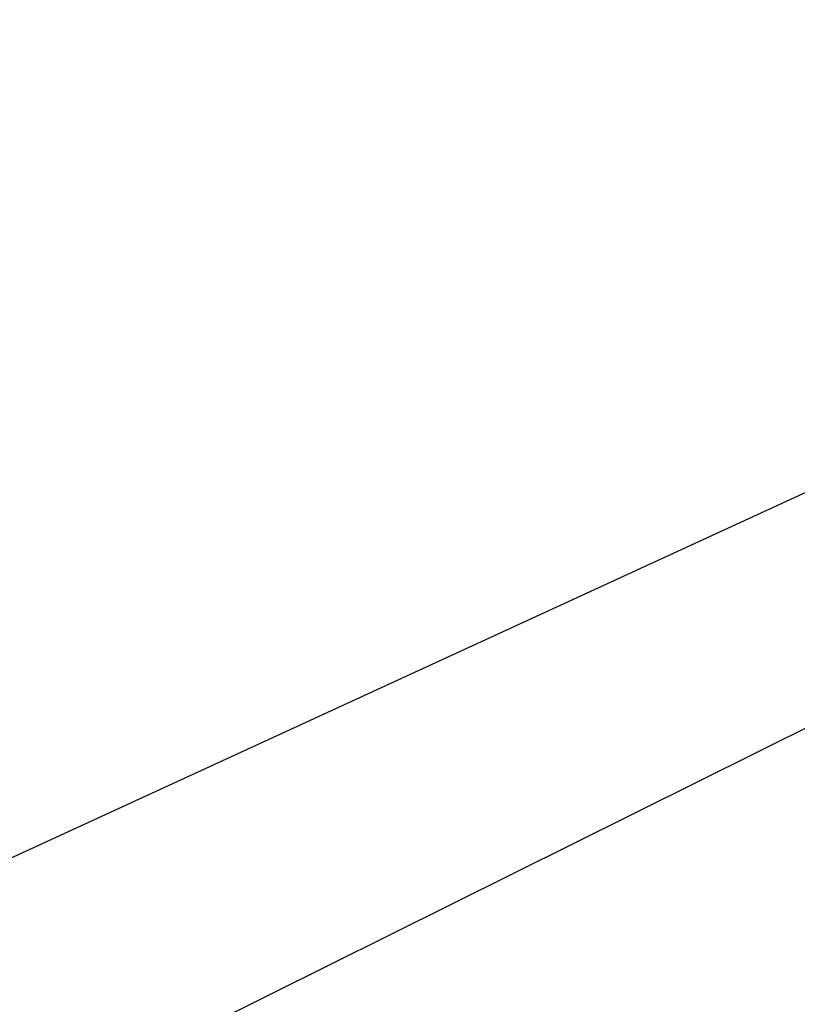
# Model space of a CAD drawing. Header units: millimetres. Extents: x -131 to 131, y -191 to 191.
# Tile 205 of 256: x -72.4489 to -72.4151, y -110.0819 to -110.0391. Entities that reach past the tile are written whole.
import ezdxf

# ---------------------------------------------------------------- set-up
doc = ezdxf.new("R2010")
doc.units = ezdxf.units.MM
doc.layers.get('0').update_dxf_attribs({"color": 8, "linetype": 'CONTINUOUS'})

# ---------------------------------------------------------------- blocks, each defined once
blk = doc.blocks.new('sgBrepBlock__142797360')
at = {"color": 0, "invisible_edges": 15}
for points in [[(-85.402361, -71.965125, -3), (-69.107216, -110.080352, -3), (-85.827134, -72.754485, -3)], [(-85.827134, -72.754485, -3), (-69.107216, -110.080352, -3), (-87.028798, -99.241869, -3)], [(-87.028798, -99.241869, -3), (-70, -110, -3), (-70.892784, -110.080352, -3)], [(-87.028798, -99.241869, -3), (-70.892784, -110.080352, -3), (-86.170575, -101.313802, -3)], [(-87.028798, -99.241869, -3), (-69.107216, -110.080352, -3), (-70, -110, -3)]]:
    blk.add_3dface(points, dxfattribs=at)
blk = doc.blocks.new('sgBrepBlock_Viva$20base_142796336')
at = {"color": 0}
blk.add_blockref('sgBrepBlock__142797360', (0, 0), dxfattribs=at)
blk = doc.blocks.new('sgBrepBlock__245065360')
at = {"color": 0}
blk.add_polyline3d([(-66.961993, -110.415187, -8), (-67.548439, -110.076602, -8), (-68.172049, -109.812651, -8), (-68.823368, -109.627334, -8), (-69.492524, -109.523462, -8), (-70.169373, -109.502609, -8), (-70.843654, -109.56509, -8), (-71.505146, -109.709959, -8), (-72.143822, -109.93502, -8), (-72.75, -110.23686, -8), (-73.314491, -110.610905, -8), (-73.828737, -111.051484, -8), (-74.284943, -111.551919, -8), (-74.676194, -112.104623, -8), (-74.996559, -112.701218, -8), (-75.241181, -113.33266, -8), (-75.406352, -113.989378, -8), (-75.489568, -114.661415, -8), (-75.489568, -115.338585, -8)], dxfattribs=at)
blk = doc.blocks.new('sgBrepBlock__245065872')
at = {"color": 0}
blk.add_polyline3d([(-73.314491, -110.610905, -3), (-73.038007, -110.415187, -3), (-72.75, -110.23686, -3), (-72.451561, -110.076602, -3), (-72.143822, -109.93502, -3), (-71.827951, -109.812651, -3), (-71.505146, -109.709959, -3), (-71.176632, -109.627334, -3), (-70.843654, -109.56509, -3), (-70.507476, -109.523462, -3), (-70.169373, -109.502609, -3), (-69.830627, -109.502609, -3), (-69.492524, -109.523462, -3), (-69.156346, -109.56509, -3), (-68.823368, -109.627334, -3), (-68.494854, -109.709959, -3), (-68.172049, -109.812651, -3), (-67.856178, -109.93502, -3), (-67.548439, -110.076602, -3), (-67.25, -110.23686, -3), (-66.961993, -110.415187, -3)], dxfattribs=at)
at = {"color": 0, "invisible_edges": 15}
blk.add_3dface([(-83, -90, -3), (-71.505146, -109.709959, -3), (-72.451561, -110.076602, -3)], dxfattribs=at)
blk = doc.blocks.new('sgBrepBlock__245068432')
at = {"color": 0}
for points in [[(-66.961993, -110.415187, -8), (-67.548439, -110.076602, -8), (-68.172049, -109.812651, -8), (-68.823368, -109.627334, -8), (-69.492524, -109.523462, -8), (-70.169373, -109.502609, -8), (-70.843654, -109.56509, -8), (-71.505146, -109.709959, -8), (-72.143822, -109.93502, -8), (-72.75, -110.23686, -8), (-73.314491, -110.610905, -8)], [(-73.314491, -110.610905, -3), (-73.038007, -110.415187, -3), (-72.75, -110.23686, -3), (-72.451561, -110.076602, -3), (-72.143822, -109.93502, -3), (-71.827951, -109.812651, -3), (-71.505146, -109.709959, -3), (-71.176632, -109.627334, -3), (-70.843654, -109.56509, -3), (-70.507476, -109.523462, -3), (-70.169373, -109.502609, -3), (-69.830627, -109.502609, -3), (-69.492524, -109.523462, -3), (-69.156346, -109.56509, -3), (-68.823368, -109.627334, -3), (-68.494854, -109.709959, -3), (-68.172049, -109.812651, -3), (-67.856178, -109.93502, -3), (-67.548439, -110.076602, -3), (-67.25, -110.23686, -3), (-66.961993, -110.415187, -3)]]:
    blk.add_polyline3d(points, dxfattribs=at)
at = {"color": 0, "invisible_edges": 15}
blk.add_3dface([(-72.451561, -110.076602, -3), (-71.505146, -109.709959, -3), (-72.161638, -109.942597, -8)], dxfattribs=at)
blk = doc.blocks.new('sgBrepBlock_Omega+SlimClamp_245064080')
at = {"color": 0}
for name in ['sgBrepBlock__245065360', 'sgBrepBlock__245065872', 'sgBrepBlock__245068432']:
    blk.add_blockref(name, (0, 0), dxfattribs=at)

msp = doc.modelspace()

# ---------------------------------------------------------------- block references
at = {"color": 9}
msp.add_blockref('sgBrepBlock_Viva$20base_142796336', (0, 0), dxfattribs=at)
at = {"color": 7}
msp.add_blockref('sgBrepBlock_Omega+SlimClamp_245064080', (0, 0), dxfattribs=at)

doc.saveas('drawing.dxf')
